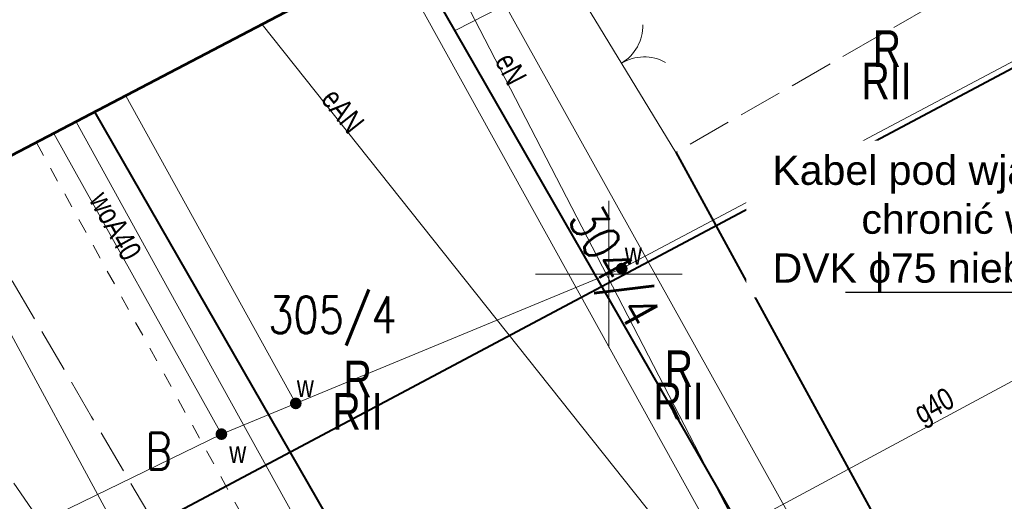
# Model space of a CAD drawing. Header units: metres. Extents: x 7437415 to 7437762, y 5556624 to 5556902.
# Tile 23 of 41: x 7437580 to 7437613, y 5556742 to 5556759. Entities that reach past the tile are written whole.
import ezdxf
from ezdxf import colors
from ezdxf.entities.mleader import LeaderData, LeaderLine
from ezdxf.math import Vec2, Vec3

# ---------------------------------------------------------------- set-up
doc = ezdxf.new("R2010")
doc.units = ezdxf.units.M
doc.header["$MEASUREMENT"] = 0
doc.linetypes.add('EGBU01-500', pattern=[1, 0.5, -0.5])
doc.linetypes.add('KTJZ01-500', pattern=[2, 1.5, -0.5])
doc.layers.get('0').update_dxf_attribs({"color": 250, "lineweight": 5})
for name, color, linetype, lineweight in [('EGBD03', 250, 'Continuous', 5), ('EGBK02', 250, 'Continuous', 5), ('EGBU01', 250, 'Continuous', 5), ('Elektryka_opisy_kabli', 7, 'Continuous', 13), ('KTJZ01', 250, 'Continuous', 5), ('KTOK05_01', 250, 'Continuous', 5), ('MPZP', 250, 'Continuous', 5), ('SUPE_01', 250, 'Continuous', 5), ('SUPG_01', 250, 'Continuous', 5), ('SUPW_01', 250, 'Continuous', 5), ('SUUS25_W', 250, 'Continuous', 5), ('SZOPO_905', 250, 'Continuous', 5), ('Warstwa 1', 250, 'Continuous', 5), ('Warstwa 3', 250, 'Continuous', 5)]:
    doc.layers.add(name, color=color, linetype=linetype, lineweight=lineweight)
doc.styles.get("Standard").update_dxf_attribs({"font": 'txt.shx', "width": 0.75})
doc.styles.add('STYL_ARIAL', font='simplex.shx', dxfattribs={"width": 0.75, "oblique": 0.1})
doc.linetypes.add('KTOK05_01-500', pattern='A,3.75,[13,dgnlstyle-rozp_2015.shx,S=0.002778,R=0,X=0,Y=0],3.75', length=7.5)

# ---------------------------------------------------------------- blocks, each defined once
blk = doc.blocks.new('SUUS25')
at = {"layer": 'SUUS25_W', "linetype": 'Continuous', "lineweight": 0}
h = blk.add_hatch(color=250, dxfattribs=at)
edge = h.paths.add_edge_path()
edge.add_arc((0, 0), 0.2, 0, 360)
blk = doc.blocks.new('905_1')
at = {"layer": 'SZOPO_905', "color": 250, "linetype": 'Continuous', "lineweight": 13}
for centre, start, end in [((-1.5, 0), 0, 60), ((1.5, 0), 120, 180)]:
    blk.add_arc(centre, 1.5, start, end, dxfattribs=at)
blk = doc.blocks.new('_Oblique')
at = {"color": 0, "linetype": 'ByBlock', "lineweight": -2}
blk.add_line((-5, -5), (5, 5), dxfattribs=at)

msp = doc.modelspace()

# ---------------------------------------------------------------- linework, layer by layer
at = {"layer": 'EGBD03', "color": 96, "linetype": 'Continuous', "lineweight": 13}
for p, q in [((7437608.437, 5556732.265), (7437592.644, 5556760.842)), ((7437577.075, 5556752.688), (7437592.85, 5556723.6))]:
    msp.add_line(p, q, dxfattribs=at)
at = {"layer": 'EGBD03', "color": 96, "linetype": 'Continuous', "lineweight": 13, "flags": 128}
msp.add_lwpolyline([(7437610.22, 5556734.46), (7437594.896, 5556762.022)], dxfattribs=at)
at = {"layer": 'EGBU01', "color": 96, "linetype": 'EGBU01-500', "lineweight": 13}
msp.add_line((7437580.51, 5556754.487), (7437596.444, 5556725.598), dxfattribs=at)
at = {"layer": 'KTJZ01', "color": 7, "linetype": 'KTJZ01-500', "lineweight": 13}
msp.add_line((7437574.097, 5556751.128), (7437587.058, 5556732.188), dxfattribs=at)
at = {"layer": 'KTJZ01', "color": 7, "linetype": 'KTJZ01-500', "lineweight": 13, "flags": 128}
for points in [[(7437615.96, 5556757.9), (7437614.981, 5556759.539), (7437611.786, 5556759.602), (7437602.283, 5556754.159)], [(7437594.659, 5556724.356), (7437582.391, 5556745.139), (7437577.777, 5556753.056)]]:
    msp.add_lwpolyline(points, dxfattribs=at)
at = {"layer": 'KTOK05_01', "color": 7, "linetype": 'Continuous', "lineweight": 13}
for p, q in [((7437594.771, 5556758.3), (7437598.563, 5556760.258)), ((7437602.281, 5556754.147), (7437598.563, 5556760.259))]:
    msp.add_line(p, q, dxfattribs=at)
at = {"layer": 'KTOK05_01', "color": 7, "linetype": 'KTOK05_01-500', "lineweight": 40, "flags": 128}
for points in [[(7437609.14, 5556732.92), (7437608.04, 5556735.17), (7437593.158, 5556761.111)], [(7437591.05, 5556740.64), (7437582.503, 5556755.531)], [(7437602.283, 5556754.159), (7437613.018, 5556734.451), (7437614.87, 5556735.33), (7437623.56, 5556739.74)]]:
    msp.add_lwpolyline(points, dxfattribs=at)
at = {"layer": 'MPZP', "color": 212, "linetype": 'KTOK05_01-500', "lineweight": 40, "flags": 128}
msp.add_lwpolyline([(7437480.35, 5556702.039), (7437498.164, 5556705.138), (7437519.727, 5556710.673), (7437570.307, 5556733.919), (7437638.513, 5556770.222), (7437729.943, 5556819.329)], dxfattribs=at)
at = {"layer": 'SUPE_01', "color": 1, "linetype": 'Continuous', "lineweight": 13, "flags": 128}
for points in [[(7437608.32, 5556734.44), (7437607.617, 5556735.084), (7437595.262, 5556759.021), (7437599.147, 5556762.084)], [(7437588.197, 5556758.513), (7437606.332, 5556735.677), (7437607.733, 5556733.927), (7437608.32, 5556734.44)]]:
    msp.add_lwpolyline(points, dxfattribs=at)
at = {"layer": 'SUPG_01', "color": 52, "linetype": 'Continuous', "lineweight": 13, "flags": 128}
for points in [[(7437592.927, 5556735.158), (7437584.738, 5556749.975), (7437581.867, 5556755.198)], [(7437505.33, 5556697.53), (7437509.719, 5556697.926), (7437522.113, 5556702.608), (7437540.72, 5556710.32), (7437572.53, 5556724.178), (7437601.779, 5556739.923), (7437624.775, 5556752.295)]]:
    msp.add_lwpolyline(points, dxfattribs=at)
at = {"layer": 'SUPW_01', "color": 5, "linetype": 'Continuous', "lineweight": 13}
msp.add_line((7437589.342, 5556745.598), (7437583.556, 5556756.082), dxfattribs=at)
at = {"layer": 'SUPW_01', "color": 5, "linetype": 'Continuous', "lineweight": 13, "flags": 128}
for points in [[(7437624.519, 5556762.969), (7437600.44, 5556750.19), (7437586.81, 5556744.55), (7437574.29, 5556738.446), (7437539.95, 5556721.509), (7437526.12, 5556714.05), (7437502.465, 5556704.034), (7437498.34, 5556711.451)], [(7437586.81, 5556744.55), (7437581.101, 5556754.797)]]:
    msp.add_lwpolyline(points, dxfattribs=at)
at = {"layer": 'Warstwa 1', "color": 207, "linetype": 'Continuous', "lineweight": 53, "true_color": 0x6e1e6e, "flags": 128}
msp.add_lwpolyline([(7437466.384, 5556694.725), (7437479.253, 5556654.299), (7437507.556, 5556623.548), (7437507.556, 5556623.548), (7437761.553, 5556761.255), (7437724.258, 5556829.774), (7437466.384, 5556694.725)], close=True, dxfattribs=at)
at = {"layer": 'Warstwa 3', "color": 7, "linetype": 'Continuous', "lineweight": 0}
for p, q in [((7437600, 5556752.5), (7437600, 5556750)), ((7437600, 5556752.5), (7437600, 5556750)), ((7437597.5, 5556750), (7437600, 5556750)), ((7437597.5, 5556750), (7437600, 5556750)), ((7437600, 5556750), (7437602.5, 5556750)), ((7437600, 5556750), (7437602.5, 5556750)), ((7437600, 5556750), (7437600, 5556747.5)), ((7437600, 5556750), (7437600, 5556747.5))]:
    msp.add_line(p, q, dxfattribs=at)

# ---------------------------------------------------------------- block references
at = {"layer": 'SUUS25_W', "color": 7, "linetype": 'Continuous', "lineweight": 0}
for p in [(7437600.44, 5556750.19), (7437589.342, 5556745.598), (7437586.81, 5556744.55)]:
    msp.add_blockref('SUUS25', p, dxfattribs=at)
at = {"layer": 'SZOPO_905', "color": 7, "linetype": 'Continuous', "lineweight": 13, "rotation": 301.0463098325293}
msp.add_blockref('905_1', (7437600.432, 5556757.189), dxfattribs=at)

# ---------------------------------------------------------------- texts
at = {"layer": 'EGBD03', "color": 96, "linetype": 'Continuous', "lineweight": 30, "width": 0.8}
msp.add_text('304/4', height=1.25, rotation=299.0697, dxfattribs=at).set_placement((7437598.575, 5556751.877))
msp.add_text('305/4', height=1.25, dxfattribs=at).set_placement((7437588.406, 5556747.989))
at = {"layer": 'EGBK02', "color": 96, "linetype": 'Continuous', "lineweight": 30, "char_height": 1.25, "attachment_point": 1, "line_spacing_factor": 0.6}
for insert in [(7437608.599, 5556757.212), (7437601.521, 5556746.301), (7437590.588, 5556745.953)]:
    msp.add_mtext('\\FWORKING_1250;\\H1x;\\W0.8;RII', dxfattribs=dict(at, insert=insert))
at = {"layer": 'EGBU01', "color": 96, "linetype": 'Continuous', "lineweight": 30, "width": 0.8}
msp.add_text('B', height=1.25, dxfattribs=at).set_placement((7437584.221, 5556743.34))
at = {"layer": 'EGBU01', "color": 96, "linetype": 'Continuous', "lineweight": 30, "char_height": 1.25, "attachment_point": 7, "line_spacing_factor": 0.6}
for insert in [(7437608.981, 5556757.064), (7437601.902, 5556746.154), (7437590.97, 5556745.805)]:
    msp.add_mtext('\\FWORKING_1250;\\H1x;\\W0.8;R', dxfattribs=dict(at, insert=insert))
at = {"layer": 'SUPE_01', "color": 1, "linetype": 'Continuous', "lineweight": 13, "char_height": 0.75, "attachment_point": 8, "line_spacing_factor": 0.6}
for s, insert, rotation in [('\\FWORKING;\\H1x;\\W0.8;eN', (7437596.329, 5556756.817), 297.3003), ('\\FWORKING;\\H1x;\\W0.8;eAN', (7437590.645, 5556755.33), 308.4547)]:
    msp.add_mtext(s, dxfattribs=dict(at, insert=insert, rotation=rotation))
at = {"layer": 'SUPG_01', "color": 7, "linetype": 'Continuous', "lineweight": 13, "insert": (7437611.35, 5556745.001), "char_height": 0.75, "attachment_point": 8, "rotation": 28.2801, "line_spacing_factor": 0.6}
msp.add_mtext('\\FWORKING;\\H1x;\\W0.8;g40', dxfattribs=at)
at = {"layer": 'SUPW_01', "color": 5, "linetype": 'Continuous', "lineweight": 13, "insert": (7437582.275, 5556752.533), "char_height": 0.75, "attachment_point": 7, "rotation": 299.063, "line_spacing_factor": 0.6}
msp.add_mtext('\\FWORKING_1250;\\H1x;\\W0.8;woA40', dxfattribs=at)
at = {"layer": 'SUUS25_W', "color": 7, "linetype": 'Continuous', "lineweight": 13, "char_height": 0.75, "attachment_point": 7, "line_spacing_factor": 0.6}
for insert in [(7437600.545, 5556750.326), (7437589.378, 5556745.812), (7437587.077, 5556743.564)]:
    msp.add_mtext('\\FWORKING;\\H1x;\\W0.8;w', dxfattribs=dict(at, insert=insert))

# ---------------------------------------------------------------- next in the draw order: leaders
at = {"layer": 'Elektryka_opisy_kabli', "linetype": 'Continuous', "lineweight": 13}
ml = msp.add_multileader_mtext('Standard', dxfattribs=at)
ml.set_content('{\\fArial|b0|i0|c238|p34;\\W1;Kabel pod wjazdami \\Pchronić w rurze \\PDVK ɸ75 niebieskiej}', color=256, style='STYL_ARIAL')
ml.set_leader_properties()
ml.set_arrow_properties(name='OBLIQUE')
ml.build(insert=Vec2(0, 0))
ml.multileader.update_dxf_attribs({"text_left_attachment_type": 5, "text_right_attachment_type": 5, "dogleg_length": 0.36, "arrow_head_size": 0.1})
ctx = ml.context
ctx.base_point, ctx.char_height, ctx.arrow_head_size, ctx.landing_gap_size, ctx.plane_origin = Vec3(7437605.671, 5556749.379), 1, 0.1, 0.09, Vec3(7437546.822, 5556721.11)
ctx.left_attachment, ctx.right_attachment, ctx.text_align_type = 5, 5, 2
notes = []
notes.append((ctx, [(1, (1, 1, 0), (7437618.518, 5556749.379), (-1, 0), 0.36, [(1, [(7437612.519, 5556731.399), (7437631.489, 5556742.073)], 0, [])])]))
ctx.mtext.insert, ctx.mtext.alignment, ctx.mtext.line_spacing_style, ctx.mtext.flow_direction = Vec3(7437618.068, 5556754.045), 3, 2, 5
ctx.mtext.has_bg_fill, ctx.mtext.bg_color, ctx.mtext.bg_scale_factor, ctx.mtext.bg_transparency, ctx.mtext.use_window_bg_color = 1, -1027028792, 1.5, 0, 1
for ctx, leaders in notes:
    for number, flags, end, landing, length, lines in leaders:
        leader = LeaderData()
        leader.index, (leader.has_last_leader_line, leader.has_dogleg_vector, leader.attachment_direction) = number, flags
        leader.last_leader_point, leader.dogleg_vector, leader.dogleg_length = Vec3(end), Vec3(landing), length
        for number, points, colour, breaks in lines:
            line = LeaderLine()
            line.index, line.vertices, line.color, line.breaks = number, Vec3.list(points), colors.encode_raw_color(colour), breaks
            leader.lines.append(line)
        ctx.leaders.append(leader)

doc.saveas('drawing.dxf')
